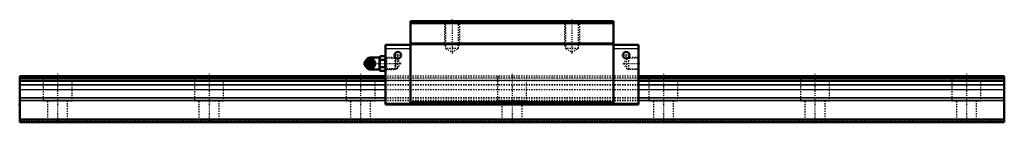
# Model space of a CAD drawing. Header units: millimetres. Extents: x -30 to 750, y -2 to 81.
import ezdxf

# ---------------------------------------------------------------- set-up
doc = ezdxf.new("R2010")
doc.units = ezdxf.units.MM
doc.linetypes.add('Center', pattern=[1.5, 0.45, -0.5, 0.05, -0.5])
doc.linetypes.add('Dashed', pattern=[2, 1, -1])
for name, color, linetype, lineweight in [('2d ConnectionPoints', 7, 'Continuous', 50), ('AM_0', 7, 'Continuous', 50), ('AM_4', 3, 'Continuous', 25), ('AM_5', 3, 'Continuous', 25), ('AM_7', 7, 'Center', 25), ('AM_9', 6, 'Dashed', 25)]:
    doc.layers.add(name, color=color, linetype=linetype, lineweight=lineweight)

# ---------------------------------------------------------------- blocks, each defined once
blk = doc.blocks.new('1_B_PT1_8_grease_nipple_joint1_SVR_0_in_yycwxei38f02gpzcfejr3uzsi________0')
at = {"layer": 'AM_0'}
for p, q in [((243.85, 48.36), (243.49, 47.84)), ((245.6, 49.58), (245.84, 49.9)), ((245.84, 49.9), (249.98, 49.9)), ((255.05, 51.2), (247.55, 51.2)), ((255.57, 52.17), (255.05, 51.28)), ((255.05, 51.28), (255.05, 41.52)), ((255.57, 52.17), (259.23, 52.17)), ((255.57, 49.29), (259.23, 49.29)), ((259.75, 51.28), (259.23, 52.17)), ((243.49, 44.96), (243.85, 44.44)), ((245.84, 42.9), (245.62, 43.19)), ((245.84, 42.9), (249.98, 42.9)), ((247.55, 41.6), (255.05, 41.6)), ((251.46, 46.4), (251.86, 46.4)), ((255.05, 41.52), (255.57, 40.63)), ((255.57, 43.51), (259.23, 43.51)), ((255.57, 40.63), (259.23, 40.63)), ((259.23, 40.63), (259.75, 41.52))]:
    blk.add_line(p, q, dxfattribs=at)
for points in [[(249.58, 49.9), (249.77, 49.35), (249.99, 48.77), (250.17, 48.36), (250.4, 47.94), (250.71, 47.44), (251.05, 46.95), (251.46, 46.4)], [(251.86, 46.4), (251.6, 47.13), (251.43, 47.53), (251.24, 47.93), (250.93, 48.49), (250.58, 49.06), (249.98, 49.9)], [(255.57, 52.17), (255.23, 51.42), (255.14, 51.02), (255.12, 50.63), (255.25, 49.96), (255.57, 49.29)], [(255.57, 49.29), (255.24, 47.85), (255.15, 47.1), (255.12, 46.35), (255.24, 44.93), (255.57, 43.51)], [(259.23, 49.29), (259.57, 50.04), (259.66, 50.44), (259.68, 50.83), (259.55, 51.5), (259.23, 52.17)], [(259.23, 43.51), (259.56, 44.95), (259.65, 45.7), (259.68, 46.45), (259.56, 47.87), (259.23, 49.29)], [(251.46, 46.4), (251.05, 45.85), (250.65, 45.27), (250.4, 44.86), (250.17, 44.44), (249.95, 43.94), (249.77, 43.45), (249.58, 42.9)], [(249.98, 42.9), (250.5, 43.63), (250.76, 44.03), (251, 44.43), (251.3, 44.99), (251.55, 45.56), (251.86, 46.4)], [(255.57, 43.51), (255.23, 42.76), (255.14, 42.36), (255.12, 41.97), (255.25, 41.3), (255.57, 40.63)], [(259.23, 40.63), (259.57, 41.38), (259.66, 41.78), (259.68, 42.17), (259.55, 42.84), (259.23, 43.51)]]:
    blk.add_lwpolyline(points, dxfattribs=at)
for centre, radius, start, end in [((247.55, 48.2), 3, 90, 159.94362), ((246.31, 46.4), 3.3, 270, 90), ((247.55, 44.6), 3, 200.05638, 270)]:
    blk.add_arc(centre, radius, start, end, dxfattribs=at)
for major_axis in [(0, 2.42), (0, -1.01)]:
    blk.add_ellipse((245.3, 46.4), major_axis=major_axis, ratio=0.927184, dxfattribs=at)
blk.add_ellipse((246.31, 46.4), major_axis=(0, 3.3), ratio=0.927184, start_param=2.207257, end_param=7.217521, dxfattribs=at)
at = {"layer": 'AM_4'}
for p, q in [((247.55, 51.2), (247.55, 49.92)), ((247.55, 42.88), (247.55, 41.6))]:
    blk.add_line(p, q, dxfattribs=at)
blk.add_ellipse((247.13, 46.4), major_axis=(0, 2.94), ratio=0.927184, start_param=3.533104, end_param=5.891674, dxfattribs=at)
at = {"layer": 'AM_5', "linetype": 'Dashed'}
for p, q in [((259.75, 51.26), (260.73, 50.66)), ((267.73, 50.48), (260.73, 50.66)), ((260.75, 41.54), (260.75, 51.26)), ((259.75, 41.54), (260.73, 42.14)), ((267.73, 42.32), (260.73, 42.14))]:
    blk.add_line(p, q, dxfattribs=at)
at = {"layer": 'AM_9'}
for p, q in [((244.55, 48.2), (244.55, 44.6)), ((247.55, 49.92), (247.55, 42.88)), ((267.17, 51.07), (259.75, 51.26)), ((267.75, 50.46), (267.17, 51.07)), ((267.17, 51.07), (267.17, 41.73)), ((267.75, 50.46), (267.75, 42.34)), ((243.96, 46.4), (244.36, 46.4)), ((259.75, 41.54), (267.17, 41.73)), ((267.17, 41.73), (267.75, 42.34))]:
    blk.add_line(p, q, dxfattribs=at)
for points in [[(243.96, 46.4), (244.15, 46.95), (244.37, 47.53), (244.38, 47.56)], [(246.23, 49.9), (245.97, 49.17), (245.81, 48.77), (245.61, 48.37), (245.31, 47.81), (244.96, 47.24), (244.36, 46.4)], [(244.41, 46.45), (244.41, 46.49), (244.45, 46.9), (244.54, 47.29), (244.67, 47.66), (244.86, 48), (245.08, 48.32), (245.34, 48.6), (245.64, 48.83), (245.96, 49.02), (246.3, 49.15), (246.66, 49.23), (247.02, 49.26), (247.39, 49.23), (247.75, 49.14), (248.1, 48.99), (248.39, 48.81)], [(244.55, 47.93), (244.56, 47.94), (244.78, 48.36), (245.09, 48.86), (245.43, 49.35), (245.6, 49.58)], [(244.84, 44.84), (244.77, 45.13), (244.69, 45.72), (244.66, 46.63), (244.75, 47.54), (244.85, 47.97), (245, 48.39), (245.22, 48.78), (245.5, 49.11), (245.8, 49.33), (246.13, 49.49), (246.73, 49.59), (247.05, 49.56)], [(247.55, 43.42), (248.16, 43.76), (248.69, 44.12), (249.14, 44.49), (249.51, 44.88), (249.8, 45.29), (249.99, 45.7), (250.1, 46.11), (250.12, 46.53), (250.04, 46.95), (249.88, 47.36), (249.63, 47.77), (249.29, 48.17), (248.86, 48.55), (248.36, 48.91), (247.78, 49.26), (247.55, 49.38)], [(248.39, 48.81), (248.42, 48.79), (248.69, 48.56)], [(249.52, 47.09), (249.57, 46.8), (249.58, 46.7)], [(244.32, 45.39), (244.15, 45.85), (243.96, 46.4)], [(244.36, 46.4), (244.88, 45.67), (245.14, 45.27), (245.38, 44.87), (245.68, 44.31), (245.93, 43.74), (246.23, 42.9)], [(244.43, 46.07), (244.42, 46.09), (244.41, 46.45)], [(248.27, 43.91), (247.96, 43.75), (247.62, 43.62), (247.26, 43.56), (246.89, 43.54), (246.52, 43.59), (246.17, 43.69), (245.83, 43.85), (245.51, 44.06), (245.23, 44.32), (244.98, 44.62), (244.77, 44.95), (244.6, 45.31), (244.49, 45.7), (244.43, 46.07)], [(245.62, 43.19), (245.43, 43.45), (245.03, 44.03), (244.78, 44.44), (244.55, 44.86), (244.48, 45.02)], [(247.05, 43.24), (246.93, 43.22), (246.61, 43.21), (246.29, 43.26), (245.71, 43.52), (245.26, 43.96), (244.94, 44.56), (244.84, 44.84)], [(248.55, 44.11), (248.29, 43.92), (248.27, 43.91)], [(249.59, 46.4), (249.59, 46.21), (249.58, 46.08)]]:
    blk.add_lwpolyline(points, dxfattribs=at)
for centre, start, end in [((247.55, 48.2), 159.94362, 180), ((247.55, 44.6), 180, 200.05638)]:
    blk.add_arc(centre, 3, start, end, dxfattribs=at)
for centre, major_axis, start_param, end_param in [((246.31, 46.4), (0, 3.3), 0.934336, 2.207257), ((247.13, 46.4), (0, 2.94), 1.392872, 1.665025), ((248.33, 46.4), (0, -3.44), 3.553259, 5.871519), ((247.13, 46.4), (0, 2.94), 5.891674, 6.864581), ((248.33, 46.4), (0, 3.44), 2.729926, 6.694852), ((247.13, 46.4), (0, 2.94), 2.498713, 3.533104)]:
    blk.add_ellipse(centre, major_axis=major_axis, ratio=0.927184, start_param=start_param, end_param=end_param, dxfattribs=at)
blk.add_ellipse((246.87, 46.4), major_axis=(0, 2.94), ratio=0.927184, dxfattribs=at)
blk = doc.blocks.new('2_SVR_55LRH1SSB_PT1_81_Slide_0_in_yycwxei38f02gpzcfejr3uzsi________0')
at = {"layer": 'AM_0'}
for p, q in [((279.6, 80), (279.6, 14)), ((440.4, 80), (279.6, 80)), ((440.4, 78.5), (279.6, 78.5)), ((440.4, 80), (440.4, 14)), ((279.6, 61.2), (259.75, 61.2)), ((259.75, 61.2), (259.75, 14)), ((440.4, 62.3), (279.6, 62.3)), ((440.4, 61.8), (279.6, 61.8)), ((460.25, 61.2), (440.4, 61.2)), ((460.25, 61.2), (460.25, 14)), ((440.4, 15.7), (279.6, 15.7)), ((279.6, 14.5), (259.75, 14.5)), ((460.25, 14), (259.75, 14)), ((460.25, 14.5), (440.4, 14.5))]:
    blk.add_line(p, q, dxfattribs=at)
for centre in [(269.6, 53), (450.4, 53)]:
    blk.add_circle(centre, 2.6, dxfattribs=at)
at = {"layer": 'AM_4'}
for p, q in [((279.6, 58.2), (259.75, 58.2)), ((460.25, 58.2), (440.4, 58.2))]:
    blk.add_line(p, q, dxfattribs=at)
at = {"layer": 'AM_5', "linetype": 'Dashed'}
for p, q in [((306.5, 80), (306.5, 62)), ((318.5, 80), (318.5, 62)), ((401.5, 80), (401.5, 62)), ((413.5, 80), (413.5, 62)), ((318.5, 62), (306.5, 62)), ((307.45, 60.2), (306.5, 62)), ((317.55, 60.2), (318.5, 62)), ((413.5, 62), (401.5, 62)), ((402.45, 60.2), (401.5, 62)), ((412.55, 60.2), (413.5, 62)), ((268.53, 50.46), (267.75, 51.06)), ((267.75, 51.06), (267.75, 41.74)), ((451.47, 50.46), (452.25, 51.06)), ((460.25, 51.26), (452.25, 51.06)), ((452.25, 51.06), (452.25, 41.74)), ((268.53, 42.34), (267.75, 41.74)), ((451.47, 42.34), (452.25, 41.74)), ((460.25, 41.54), (452.25, 41.74))]:
    blk.add_line(p, q, dxfattribs=at)
at = {"layer": 'AM_7'}
for p, q in [((312.5, 81.23), (312.5, 54.26)), ((407.5, 81.23), (407.5, 54.26)), ((269.6, 50.27), (269.6, 55.73)), ((450.4, 50.27), (450.4, 55.73)), ((266.87, 53), (272.33, 53)), ((447.67, 53), (453.13, 53)), ((243.79, 46.4), (272.12, 46.4)), ((447.88, 46.4), (460.84, 46.4))]:
    blk.add_line(p, q, dxfattribs=at)
at = {"layer": 'AM_9'}
for p, q in [((440.4, 79.7), (279.6, 79.7)), ((306.5, 80), (307.45, 79.05)), ((307.45, 79.05), (307.45, 58.4)), ((317.55, 79.05), (307.45, 79.05)), ((317.55, 79.05), (318.5, 80)), ((317.55, 58.4), (317.55, 79.05)), ((401.5, 80), (402.45, 79.05)), ((402.45, 79.05), (402.45, 58.4)), ((412.55, 79.05), (402.45, 79.05)), ((412.55, 79.05), (413.5, 80)), ((412.55, 58.4), (412.55, 79.05)), ((307.45, 58.4), (312.5, 55.48)), ((317.55, 58.4), (307.45, 58.4)), ((312.5, 55.48), (317.55, 58.4)), ((402.45, 58.4), (407.5, 55.48)), ((412.55, 58.4), (402.45, 58.4)), ((407.5, 55.48), (412.55, 58.4)), ((260.32, 50.67), (259.75, 51.26)), ((269.33, 50.44), (260.32, 50.67)), ((260.32, 50.67), (260.32, 42.13)), ((271.53, 46.4), (269.33, 50.44)), ((269.33, 50.44), (269.33, 42.36)), ((450.67, 50.44), (448.47, 46.4)), ((459.68, 50.67), (450.67, 50.44)), ((450.67, 50.44), (450.67, 42.36)), ((460.25, 51.26), (459.68, 50.67)), ((459.68, 50.67), (459.68, 42.13)), ((259.75, 41.54), (260.32, 42.13)), ((260.32, 42.13), (269.33, 42.36)), ((269.33, 42.36), (271.53, 46.4)), ((448.47, 46.4), (450.67, 42.36)), ((450.67, 42.36), (459.68, 42.13)), ((459.68, 42.13), (460.25, 41.54)), ((460.25, 36.5), (259.75, 36.5)), ((460.25, 36.33), (259.75, 36.33)), ((460.25, 34.8), (259.75, 34.8)), ((460.25, 34.72), (259.75, 34.72)), ((259.75, 33.2), (460.25, 33.2)), ((460.25, 32.8), (259.75, 32.8)), ((460.25, 29.39), (259.75, 29.39)), ((460.25, 29.19), (259.75, 29.19)), ((460.25, 25.6), (259.75, 25.6)), ((460.25, 19.33), (259.75, 19.33)), ((460.25, 18.9), (259.75, 18.9)), ((460.25, 17.13), (259.75, 17.13)), ((460.25, 16.7), (259.75, 16.7))]:
    blk.add_line(p, q, dxfattribs=at)
blk = doc.blocks.new('3_SVR_55LRH78030_R_Track_0_in_yycwxei38f02gpzcfejr3uzsi________0')
at = {"layer": 'AM_0'}
for p, q in [((259.75, 36.5), (-30, 36.5)), ((-30, 36.5), (-30, 0)), ((259.75, 34.8), (-30, 34.8)), ((259.75, 32.8), (-30, 32.8)), ((750, 36.5), (460.25, 36.5)), ((750, 34.8), (460.25, 34.8)), ((750, 32.8), (460.25, 32.8)), ((750, 36.5), (750, 0)), ((750, 2), (-30, 2)), ((750, 0), (-30, 0))]:
    blk.add_line(p, q, dxfattribs=at)
at = {"layer": 'AM_4'}
for p, q in [((259.75, 36.33), (-30, 36.33)), ((750, 36.33), (460.25, 36.33)), ((259.75, 29.39), (-30, 29.39)), ((259.75, 29.19), (-30, 29.19)), ((259.75, 25.6), (-30, 25.6)), ((750, 29.39), (460.25, 29.39)), ((750, 29.19), (460.25, 29.19)), ((750, 25.6), (460.25, 25.6)), ((259.75, 19.33), (-30, 19.33)), ((259.75, 18.9), (-30, 18.9)), ((259.75, 17.13), (-30, 17.13)), ((259.75, 16.7), (-30, 16.7)), ((750, 19.33), (460.25, 19.33)), ((750, 18.9), (460.25, 18.9)), ((750, 17.13), (460.25, 17.13)), ((750, 16.7), (460.25, 16.7))]:
    blk.add_line(p, q, dxfattribs=at)
at = {"layer": 'AM_7'}
for p, q in [((0, 38.33), (0, -1.82)), ((120, 38.33), (120, -1.82)), ((240, 38.33), (240, -1.82)), ((360, 38.33), (360, -1.82)), ((480, 38.33), (480, -1.82)), ((600, 38.33), (600, -1.82)), ((720, 38.33), (720, -1.82))]:
    blk.add_line(p, q, dxfattribs=at)
at = {"layer": 'AM_9'}
for p, q in [((750, 34.72), (-30, 34.72)), ((-30, 33.2), (750, 33.2)), ((-11.5, 36.5), (-11.5, 16.5)), ((11.5, 16.5), (11.5, 36.5)), ((108.5, 36.5), (108.5, 16.5)), ((131.5, 16.5), (131.5, 36.5)), ((228.5, 36.5), (228.5, 16.5)), ((251.5, 16.5), (251.5, 36.5)), ((460.25, 36.5), (259.75, 36.5)), ((460.25, 36.33), (259.75, 36.33)), ((460.25, 34.8), (259.75, 34.8)), ((460.25, 32.8), (259.75, 32.8)), ((348.5, 36.5), (348.5, 16.5)), ((371.5, 16.5), (371.5, 36.5)), ((468.5, 36.5), (468.5, 16.5)), ((491.5, 16.5), (491.5, 36.5)), ((588.5, 36.5), (588.5, 16.5)), ((611.5, 16.5), (611.5, 36.5)), ((708.5, 36.5), (708.5, 16.5)), ((731.5, 16.5), (731.5, 36.5)), ((460.25, 29.39), (259.75, 29.39)), ((460.25, 29.19), (259.75, 29.19)), ((460.25, 25.6), (259.75, 25.6)), ((11.5, 16.5), (-11.5, 16.5)), ((-8, 16.5), (-8, 0)), ((8, 0), (8, 16.5)), ((131.5, 16.5), (108.5, 16.5)), ((112, 16.5), (112, 0)), ((128, 0), (128, 16.5)), ((251.5, 16.5), (228.5, 16.5)), ((232, 16.5), (232, 0)), ((248, 0), (248, 16.5)), ((460.25, 19.33), (259.75, 19.33)), ((460.25, 18.9), (259.75, 18.9)), ((460.25, 17.13), (259.75, 17.13)), ((460.25, 16.7), (259.75, 16.7)), ((371.5, 16.5), (348.5, 16.5)), ((352, 16.5), (352, 0)), ((368, 0), (368, 16.5)), ((491.5, 16.5), (468.5, 16.5)), ((472, 16.5), (472, 0)), ((488, 0), (488, 16.5)), ((611.5, 16.5), (588.5, 16.5)), ((592, 16.5), (592, 0)), ((608, 0), (608, 16.5)), ((731.5, 16.5), (708.5, 16.5)), ((712, 16.5), (712, 0)), ((728, 0), (728, 16.5)), ((750, 0.7), (-30, 0.7))]:
    blk.add_line(p, q, dxfattribs=at)

msp = doc.modelspace()

# ---------------------------------------------------------------- linework, layer by layer
at = {"layer": '2d ConnectionPoints'}
for p in [(259.75, 46.4), (460.25, 46.4), (-30, 14), (360, 14), (0, 0), (0, 0)]:
    msp.add_point(p, dxfattribs=at)

# ---------------------------------------------------------------- block references
for name in ['2_SVR_55LRH1SSB_PT1_81_Slide_0_in_yycwxei38f02gpzcfejr3uzsi________0', '1_B_PT1_8_grease_nipple_joint1_SVR_0_in_yycwxei38f02gpzcfejr3uzsi________0', '3_SVR_55LRH78030_R_Track_0_in_yycwxei38f02gpzcfejr3uzsi________0']:
    msp.add_blockref(name, (0, 0))

doc.saveas('drawing.dxf')
